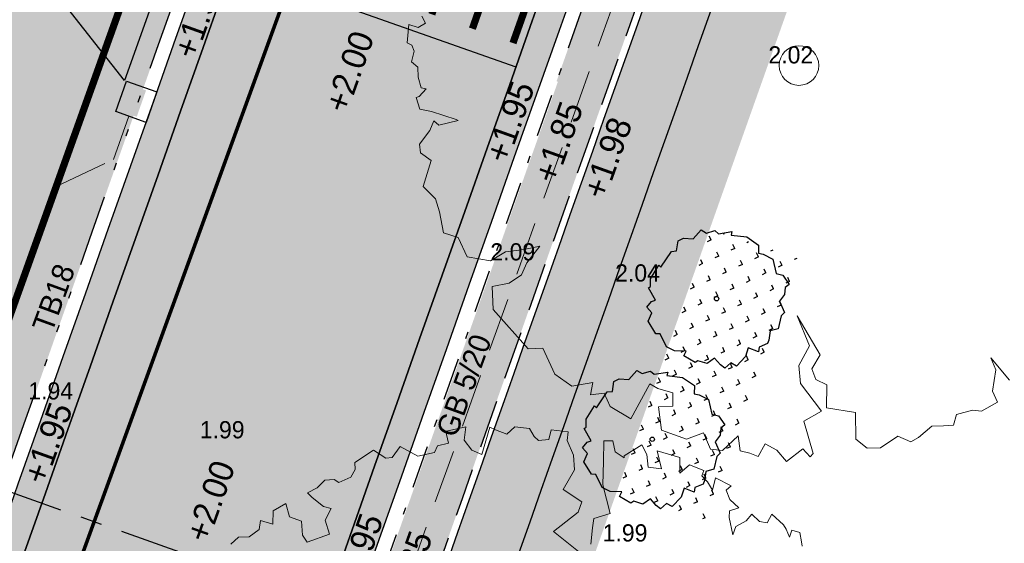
# Model space of a CAD drawing. Header units: metres. Extents: x 134157 to 138734, y 451157 to 455772.
# Tile 75 of 256: x 136389 to 136403, y 453326 to 453333. Entities that reach past the tile are written whole.
import ezdxf
from ezdxf import colors
from ezdxf.entities.mleader import LeaderData, LeaderLine
from ezdxf.math import Vec2, Vec3

# ---------------------------------------------------------------- set-up
doc = ezdxf.new("R2010")
doc.units = ezdxf.units.M
for name, pattern in [('CENTER__G5', [2.4, 1.5, -0.3, 0.3, -0.3]), ('DASHDOT__G2', [1.2, 0.6, -0.3, 0, -0.3]), ('HIDDEN__G5', [1.125, 0.75, -0.375]), ('TR18X20__G2', [2.5999999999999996, 1, -0.4, 0, -0.4, 0, -0.4, 0, -0.4])]:
    doc.linetypes.add(name, pattern=pattern)
doc.layers.add('-DR-alg-hulplijnen kantverharding asflast nieuwe fietsstraat', color=7, linetype='Continuous', true_color=0xff9429, plot=False)
for name, color, linetype, lineweight in [('-DR-bs-boom', 253, 'Continuous', 13), ('-DR-nw-mk-taludmarkering', 252, 'Continuous', 0), ('-DR-nw-rio-HWA 125', 170, 'HIDDEN__G5', 13), ('-DR-nw-vh-arc-tegels 300x300x45', 253, 'Continuous', 9)]:
    doc.layers.add(name, color=color, linetype=linetype, lineweight=lineweight)
for name, color, linetype in [('-DR-bs-rio-DWA Jutfaseweg', 253, 'Continuous'), ('-DR-bs-txt-hoogtemaat', 253, 'Continuous'), ('-DR-nw-alg-dwarsprofiel', 4, 'CENTER__G5'), ('-DR-nw-gr-solitaire heester', 96, 'Continuous'), ('-DR-nw-rio-HWA 160', 170, 'CENTER__G5'), ('-DR-nw-rio-trottoirkolk verkort ivm K&L', 1, 'Continuous'), ('-DR-nw-rio-txt aandachtspunten', 2, 'Continuous'), ('-DR-nw-txt-hoogtemaat', 2, 'Continuous'), ('-DR-nw-vh-band 10x20 ob', 2, 'HIDDEN__G5'), ('-DR-nw-vh-band 18-20x25', 2, 'TR18X20__G2'), ('-DR-nw-vh-band 5-20x25', 2, 'DASHDOT__G2'), ('-DR-nw-vh-kantverharding', 3, 'Continuous'), ('-DR-nw-vh-scheiding verhardingen', 1, 'Continuous'), ('-DR-nw-vh-txt-kantopsluitingen', 2, 'Continuous')]:
    doc.layers.add(name, color=color, linetype=linetype)
doc.layers.add('-DR-nw-gr-arc-gras', color=7, linetype='Continuous', true_color=0xb5d5a4)
doc.layers.add('-DR-nw-vh-arc-asfalt fietsstraat rood', color=7, linetype='Continuous', lineweight=9, true_color=0xdfbfc7)
doc.layers.add('-DR-nw-vh-arc-sbs kf bruinrood rabat halfsteens', color=7, linetype='Continuous', lineweight=9, true_color=0xb88485)
doc.layers.add('-DR-nw-vh-arc-halfverharding stabilizer', color=7, linetype='Continuous', lineweight=9, true_color=0xe2e1c1, transparency=0.1)
doc.layers.add('-DR-nw-vh-kantverharding halfverharding stabilizer', color=7, linetype='Continuous', true_color=0xe2e1c1, transparency=0.1)
doc.styles.add('Drong', font='txt', dxfattribs={"height": 1.8})
pattern_1 = [(115.3356253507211, (136419.7180158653, 453326.2367068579), (-0.2236810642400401, -0.1059037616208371), [0.06, -0.187485]), (205.3356253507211, (136419.7180158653, 453326.2367068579), (0.1059037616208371, -0.22368106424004), [0.06, -0.187485])]

# ---------------------------------------------------------------- blocks, each defined once
blk = doc.blocks.new('Boom bestaand 1')
for points in [[(-0.2017040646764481, 0.4431737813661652), (-0.2067805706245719, 0.4443676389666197), (-0.2172318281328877, 0.4470540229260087), (-0.223502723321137, 0.4395920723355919), (-0.2169333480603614, 0.4339209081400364), (-0.2270861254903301, 0.4339209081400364), (-0.2330585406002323, 0.4330255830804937), (-0.2498892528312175, 0.4257264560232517), (-0.242749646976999, 0.416712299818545), (-0.2476345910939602, 0.4092003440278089), (-0.2589076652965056, 0.4043176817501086), (-0.2543983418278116, 0.3953035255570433), (-0.2532710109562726, 0.3814065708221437), (-0.2457557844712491, 0.3746459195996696), (-0.2660470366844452, 0.3787774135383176), (-0.2728107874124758, 0.3821577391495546), (-0.2716834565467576, 0.3934255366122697), (-0.2848353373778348, 0.3874160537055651), (-0.2964840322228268, 0.3881672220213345), (-0.2987384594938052, 0.3953035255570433), (-0.3145206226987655, 0.3821577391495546), (-0.3028719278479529, 0.3735190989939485), (-0.3141447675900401, 0.3720167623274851), (-0.3231631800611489, 0.3686364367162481), (-0.3276722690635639, 0.3731435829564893), (-0.3404482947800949, 0.3607491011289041), (-0.3359389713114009, 0.3464764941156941), (-0.3526397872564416, 0.353711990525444), (-0.3702979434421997, 0.3325317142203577), (-0.3491079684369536, 0.3290017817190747), (-0.3568775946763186, 0.3155875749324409), (-0.37100416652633, 0.3198237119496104), (-0.3837182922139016, 0.3191176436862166), (-0.3801864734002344, 0.2951135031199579), (-0.3780675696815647, 0.2944074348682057), (-0.3886625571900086, 0.2873474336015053), (-0.4013764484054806, 0.2901714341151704), (-0.4056142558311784, 0.2802872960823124), (-0.3837182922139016, 0.2704032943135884), (-0.3589967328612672, 0.2591071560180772), (-0.3250928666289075, 0.2534590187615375), (-0.327212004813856, 0.2336908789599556), (-0.3180296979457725, 0.228042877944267), (-0.3010777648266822, 0.2188648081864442)], [(-0.2947208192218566, 0.2047446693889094), (-0.3321562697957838, 0.1849765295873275), (-0.3413385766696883, 0.2202768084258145), (-0.350520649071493, 0.2287488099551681), (-0.3724168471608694, 0.2146288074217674), (-0.3879560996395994, 0.2358089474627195), (-0.4042018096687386, 0.2414569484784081), (-0.4225661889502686, 0.2414569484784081), (-0.4315337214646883, 0.2467254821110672), (-0.4415591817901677, 0.229188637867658), (-0.4324549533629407, 0.2223948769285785), (-0.435986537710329, 0.2110987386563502), (-0.4423434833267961, 0.2082747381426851), (-0.4530205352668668, 0.2066837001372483), (-0.4612717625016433, 0.1920817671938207), (-0.457176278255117, 0.18003446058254), (-0.4670650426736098, 0.170150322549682), (-0.472715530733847, 0.1652082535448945), (-0.4472877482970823, 0.1440281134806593), (-0.4564700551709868, 0.1355561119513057), (-0.4705966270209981, 0.1320260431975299), (-0.4840167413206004, 0.1397921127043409), (-0.4882547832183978, 0.1171998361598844), (-0.4847231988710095, 0.1157878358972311), (-0.4748346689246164, 0.1136699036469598), (-0.4769535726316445, 0.1009617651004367), (-0.4713028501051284, 0.09460769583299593), (-0.4748346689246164, 0.0748395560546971), (-0.4931990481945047, 0.06071941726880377), (-0.4854294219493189, 0.04730521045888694), (-0.4875485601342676, 0.04024520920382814), (-0.5016751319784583, 0.03036107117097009), (-0.4974370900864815, 0.00494493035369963), (-0.4896674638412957, 0.002120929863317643), (-0.4832352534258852, -0.006023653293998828), (-0.4832352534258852, -0.0211265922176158), (-0.4885680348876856, -0.02468023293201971), (-0.4921233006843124, -0.03534115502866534), (-0.4876793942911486, -0.04689045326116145), (-0.4867905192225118, -0.05932826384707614), (-0.4796799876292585, -0.05666299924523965), (-0.4645700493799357, -0.04866734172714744), (-0.459237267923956, -0.04156006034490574), (-0.449460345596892, -0.05310935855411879), (-0.4325726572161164, -0.05488624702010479), (-0.4341562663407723, -0.082442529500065), (-0.4438616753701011, -0.08442230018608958), (-0.4591129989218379, -0.0788789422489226), (-0.4694125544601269, -0.08976781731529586), (-0.4852582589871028, -0.08739209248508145), (-0.4834755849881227, -0.1044182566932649), (-0.4690165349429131, -0.1107536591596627), (-0.4787219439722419, -0.1222364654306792), (-0.4698088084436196, -0.1279778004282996), (-0.4666397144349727, -0.1420344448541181), (-0.471197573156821, -0.1534835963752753), (-0.4672833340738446, -0.1649416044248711)], [(-0.2470641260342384, -0.4137096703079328), (-0.2372707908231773, -0.4130346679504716), (-0.235920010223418, -0.4234984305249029), (-0.2440246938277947, -0.4329495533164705), (-0.2234253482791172, -0.4440884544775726), (-0.2183598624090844, -0.4397003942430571), (-0.2102551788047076, -0.4400378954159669), (-0.1991112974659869, -0.448814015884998), (-0.1899934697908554, -0.4440884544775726), (-0.1778364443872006, -0.4484763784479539), (-0.1639910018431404, -0.4505016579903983), (-0.1606139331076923, -0.4451010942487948), (-0.1548731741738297, -0.4572524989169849), (-0.1555486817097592, -0.4613030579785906), (-0.1400145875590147, -0.4626531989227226), (-0.1312346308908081, -0.4505016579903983), (-0.1096221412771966, -0.4258612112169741), (-0.1072582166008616, -0.4238359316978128), (-0.1116481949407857, -0.448814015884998), (-0.1194152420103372, -0.4525269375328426), (-0.1102974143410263, -0.4619780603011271), (-0.09917651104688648, -0.4806846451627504), (-0.0889794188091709, -0.4840821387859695), (-0.07470325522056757, -0.4752485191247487), (-0.04819058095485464, -0.4976722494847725), (-0.02779592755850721, -0.489518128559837), (-0.01080061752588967, -0.4915566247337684), (0.01571205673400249, -0.4976722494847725), (0.02862852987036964, -0.4827231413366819), (0.05582116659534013, -0.4820436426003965), (0.071993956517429, -0.4570290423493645), (0.06901628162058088, -0.4348673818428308), (0.07565379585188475, -0.4119102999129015), (0.07964846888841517, -0.3923569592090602), (0.09273351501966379, -0.4155685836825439), (0.1039107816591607, -0.4277820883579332), (0.107454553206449, -0.4465849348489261), (0.1024933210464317, -0.4680038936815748), (0.1298861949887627, -0.4784885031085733), (0.1932751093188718, -0.4575098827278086), (0.2000920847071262, -0.4399570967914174), (0.2363148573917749, -0.4392229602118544), (0.2586511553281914, -0.4253239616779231), (0.2652219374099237, -0.3991058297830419), (0.2784183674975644, -0.4080994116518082), (0.2832172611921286, -0.3913114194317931), (0.3018123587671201, -0.3913114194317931), (0.326405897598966, -0.3733243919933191), (0.2952141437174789, -0.333752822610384), (0.3048114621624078, -0.3265580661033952), (0.3174374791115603, -0.3112487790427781), (0.3330041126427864, -0.3181641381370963), (0.326405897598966, -0.3349519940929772), (0.3551905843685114, -0.3435858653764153), (0.3780989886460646, -0.3188560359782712), (0.379279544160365, -0.2960093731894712), (0.401676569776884, -0.2960093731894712), (0.4096398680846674, -0.282577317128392), (0.4001834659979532, -0.2572057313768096), (0.4185987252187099, -0.2621805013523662), (0.4260642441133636, -0.2522309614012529), (0.4345253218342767, -0.2442711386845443), (0.4230780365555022, -0.2298441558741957), (0.436516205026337, -0.2193970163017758), (0.4544336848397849, -0.2139247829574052), (0.4479634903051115, -0.1885531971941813), (0.4609038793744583, -0.1840758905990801), (0.4584154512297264, -0.1786035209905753), (0.4161100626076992, -0.1731311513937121), (0.4136216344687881, -0.1477595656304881), (0.370818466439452, -0.158206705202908), (0.3489192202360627, -0.1512419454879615), (0.331499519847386, -0.1288552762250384), (0.2901896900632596, -0.1278603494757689), (0.3473717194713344, -0.1208556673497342), (0.359271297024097, -0.1377579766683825), (0.3736761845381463, -0.1383840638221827), (0.385575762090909, -0.1283677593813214), (0.411880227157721, -0.1402620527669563), (0.4319217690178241, -0.108961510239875), (0.4632366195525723, -0.1221077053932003), (0.4795203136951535, -0.1133435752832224), (0.4857834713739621, -0.09769330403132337), (0.4807698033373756, -0.07176879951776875), (0.4942572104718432, -0.05941110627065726), (0.493133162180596, -0.04817669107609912), (0.486239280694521, -0.02690144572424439), (0.4917654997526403, -0.01309223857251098), (0.4961864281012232, -0.001492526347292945), (0.4851339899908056, 0.007345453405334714), (0.4884496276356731, 0.0283353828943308), (0.4939758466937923, 0.03827811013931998), (0.4917654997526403, 0.06147753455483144), (0.47629189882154, 0.06092516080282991), (0.4530819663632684, 0.07583911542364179), (0.4365033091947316, 0.07583911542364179), (0.4718709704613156, 0.0863340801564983)]]:
    blk.add_lwpolyline(points)
blk.add_circle((0, 0), 0.02512965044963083)
blk = doc.blocks.new('*U145')
at = {"layer": '-DR-nw-mk-taludmarkering', "flags": 128}
for points, const_width in [([(-0.03337993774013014, -0.09426441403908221), (3.925725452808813, -1.496221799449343)], 0.2), ([(-0.02550306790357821, -0.5213919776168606), (0.07463674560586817, -0.2385987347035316)], 0.09999999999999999), ([(0.02363061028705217, -1.281382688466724), (0.3574299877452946, -0.3387385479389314)], 0.09999999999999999), ([(0.5400834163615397, -0.721671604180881), (0.6402232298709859, -0.438878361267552)], 0.09999999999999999), ([(0.5892170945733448, -1.481662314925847), (0.9230164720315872, -0.5390181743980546)], 0.09999999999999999), ([(1.105669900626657, -0.9219512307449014), (1.205809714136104, -0.6391579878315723)], 0.09999999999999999), ([(1.154803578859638, -1.68194194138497), (1.48860295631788, -0.7392978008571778)], 0.09999999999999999), ([(1.671256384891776, -1.122230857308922), (1.771396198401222, -0.8394376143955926)], 0.09999999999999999), ([(1.72039006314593, -1.882221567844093), (2.054189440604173, -0.9395774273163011)], 0.09999999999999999), ([(2.236842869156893, -1.322510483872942), (2.33698268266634, -1.039717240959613)], 0.09999999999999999), ([(2.285976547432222, -2.082501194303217), (2.619775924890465, -1.139857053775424)], 0.09999999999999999), ([(2.802429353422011, -1.522790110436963), (2.902569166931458, -1.239996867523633)], 0.09999999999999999), ([(2.851563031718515, -2.28278082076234), (3.185362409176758, -1.340136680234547)], 0.09999999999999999), ([(3.368015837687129, -1.723069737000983), (3.468155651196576, -1.440276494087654)], 0.09999999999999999), ([(3.417149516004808, -2.483060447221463), (3.750948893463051, -1.540416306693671)], 0.09999999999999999)]:
    blk.add_lwpolyline(points, dxfattribs=dict(at, const_width=const_width))
at = {"layer": '-DR-nw-vh-scheiding verhardingen', "linetype": 'ByBlock', "flags": 128}
for points in [[(0, 0), (3.959105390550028, -1.401957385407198)], [(-0.5006990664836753, -1.41396621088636), (3.458406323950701, -2.815923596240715)]]:
    blk.add_lwpolyline(points, dxfattribs=at)
blk = doc.blocks.new('Solitaire heester')
blk.add_lwpolyline([(-1.738422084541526, -4.390808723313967), (-2.165650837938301, -3.928363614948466), (-2.483742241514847, -4.006582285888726), (-2.464906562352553, -3.243960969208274), (-3.108512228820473, -3.265308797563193), (-3.941315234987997, -2.904578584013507), (-3.868064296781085, -2.452012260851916), (-4.359586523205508, -2.179992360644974), (-4.239036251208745, -1.822945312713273), (-3.950943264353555, -1.283816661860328), (-4.465961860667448, -0.924314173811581), (-4.503076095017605, -0.2488687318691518), (-4.693194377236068, -0.1051291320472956), (-4.52288920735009, 0.7919674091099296), (-4.165535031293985, 0.7508631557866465), (-4.408840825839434, 1.52244183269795), (-4.334976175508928, 2.133900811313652), (-3.641002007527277, 2.854190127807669), (-3.727257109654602, 3.148478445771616), (-3.088619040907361, 3.940484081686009), (-2.461086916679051, 3.914225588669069), (-2.205140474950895, 4.358141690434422), (-1.729077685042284, 4.197407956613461), (-1.539266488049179, 3.97422214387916), (-0.8928984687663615, 4.71058514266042), (-0.7661533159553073, 4.614758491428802), (-0.2489862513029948, 4.811378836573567), (0.8385356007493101, 4.576780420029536), (0.7504387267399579, 4.394391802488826), (2.044152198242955, 4.063660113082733), (2.201816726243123, 3.745261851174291), (2.885605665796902, 3.885625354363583), (3.186395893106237, 3.598453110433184), (3.366635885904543, 2.954233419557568), (4.159869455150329, 2.633380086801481), (4.070851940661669, 2.212653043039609), (4.434400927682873, 1.71867540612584), (4.306120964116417, 1.417271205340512), (4.763654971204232, 0.573362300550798), (4.517280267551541, 0.5504799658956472), (4.76739476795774, -0.5150800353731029), (4.517336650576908, -1.491315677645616), (3.976366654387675, -1.679899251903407), (4.022745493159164, -2.013757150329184), (3.932500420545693, -2.752268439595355), (3.0564445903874, -3.305015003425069), (3.102209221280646, -3.797765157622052), (2.654917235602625, -4.415726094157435), (2.345783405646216, -4.231802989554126), (1.876529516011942, -4.365050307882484), (1.329057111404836, -4.180206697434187), (0.6990696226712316, -4.789516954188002), (0.4057020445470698, -4.637433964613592), (-0.5083884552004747, -4.753073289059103), (-0.8481344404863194, -4.267132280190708), (-1.476280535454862, -4.399766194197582), (-1.738422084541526, -4.390808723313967)])
blk.add_circle((0, 0), 0.15)
blk = doc.blocks.new('*U440')
blk.add_hatch(color=256).paths.add_polyline_path([(0.1523418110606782, -0.01385542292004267), (0.4208064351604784, 0.0148977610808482), (0.462338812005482, -0.3728844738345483), (0.1938741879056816, -0.4016376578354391)])
blk.add_lwpolyline([(-6.422880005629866e-10, -1.134638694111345e-08), (0.4474410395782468, 0.04792196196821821), (0.4953630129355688, -0.3995190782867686), (0.0479219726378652, -0.4474410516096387)], close=True)

msp = doc.modelspace()

# ---------------------------------------------------------------- hatches: boundary and pattern name
at = {"layer": '-DR-nw-gr-arc-gras', "transparency": 33554687}
h = msp.add_hatch(dxfattribs=at)
h.set_pattern_fill('AGR-BOLLEN', color=256, scale=0.1, pattern_type=2)
h.set_pattern_definition(pattern_1)
edge = h.paths.add_edge_path()
edge.add_arc((-7000776.809524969, 3043164.567559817), 7592527.997363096, 340.0567505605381, 340.0572256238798)
edge.add_line((136455.7815594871, 453494.2542758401), (136455.1236032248, 453494.4934109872))
edge.add_arc((380495.2223584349, 364992.5484406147), 259592.3035530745, 160.0666568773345, 160.0804453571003)
edge.add_line((136433.832290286, 453435.7615323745), (136433.813485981, 453435.768343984))
edge.add_line((136433.813485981, 453435.768343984), (136432.1794965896, 453431.2550945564))
edge.add_line((136432.1794965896, 453431.2550945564), (136432.198303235, 453431.2482893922))
edge.add_line((136432.198303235, 453431.2482893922), (136431.6776287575, 453429.8696050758))
edge.add_line((136431.6776287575, 453429.8696050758), (136432.3363505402, 453429.6312341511))
edge.add_line((136432.3363505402, 453429.6312341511), (136434.3092713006, 453435.0765756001))
h = msp.add_hatch(dxfattribs=at)
h.set_pattern_fill('AGR-BOLLEN', color=256, scale=0.1, pattern_type=2)
h.set_pattern_definition(pattern_1)
edge = h.paths.add_edge_path()
edge.add_line((136383.2134454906, 453288.9019834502), (136370.3107921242, 453255.8015622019))
edge.add_line((136370.3107921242, 453255.8015622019), (136371.2564993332, 453255.4863635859))
edge.add_line((136371.2564993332, 453255.4863635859), (136384.1510128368, 453288.5538067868))
edge.add_line((136384.1510128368, 453288.5538067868), (136396.0961381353, 453322.3793146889))
edge.add_arc((144469.9212397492, 450472.5629594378), 8562.015243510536, 160.31249212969, 160.5585073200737, ccw=False)
edge.add_arc((136275.9270339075, 453000.1713109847), 380.646841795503, 69.38656361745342, 69.63257880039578, ccw=False)
edge.add_arc((138171.7297984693, 452736.5348694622), 1867.673052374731, 160.368791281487, 160.6148064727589, ccw=False)
edge.add_arc((136543.2276384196, 453720.0757027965), 379.2681389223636, 249.6101479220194, 249.85616311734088, ccw=False)
edge.add_arc((139775.6477578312, 452174.23586996), 3568.915535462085, 160.2709000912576, 160.5169152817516, ccw=False)
edge.add_line((136416.2303610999, 453379.0067418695), (136415.2888679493, 453379.3437739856))
edge.add_arc((149594.404130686, 448661.5345121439), 13998.09999034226, 160.3038426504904, 160.5498578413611)
edge.add_line((136395.1532065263, 453322.7123011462), (136383.2134454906, 453288.9019834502))
h = msp.add_hatch(dxfattribs=at)
h.set_pattern_fill('AGR-BOLLEN', color=256, scale=0.1, pattern_type=2)
h.set_pattern_definition(pattern_1)
edge = h.paths.add_edge_path()
edge.add_line((136398.3948542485, 453336.9145987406), (136398.3760025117, 453336.9212779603))
edge.add_line((136398.3760025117, 453336.9212779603), (136396.7737873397, 453332.3966510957))
edge.add_line((136396.7737873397, 453332.3966510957), (136396.7926424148, 453332.3899779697))
edge.add_arc((149594.4041398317, 448661.5345083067), 13999.780000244, 160.5102768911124, 160.5498578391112)
edge.add_line((136393.569081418, 453323.2717183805), (136392.3202201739, 453319.7948465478))
edge.add_line((136392.3202201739, 453319.7948465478), (136392.9806538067, 453319.5612542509))
edge.add_line((136392.9806538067, 453319.5612542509), (136394.2102749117, 453323.0452875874))
edge.add_arc((149594.4041308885, 448661.5345120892), 13999.09999055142, 160.3699688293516, 160.5498578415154, ccw=False)
edge.add_line((136408.9108490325, 453364.4663061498), (136408.2710879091, 453364.6967628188))
edge.add_arc((149594.4041402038, 448661.5345090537), 13999.780000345, 160.3699600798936, 160.4906326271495)
h = msp.add_hatch(dxfattribs=at)
h.set_pattern_fill('AGR-BOLLEN', color=256, scale=0.1, pattern_type=2)
h.set_pattern_definition([(115.335625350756, (136715.2722426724, 452399.4575420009), (-0.2236810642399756, -0.1059037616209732), [0.06, -0.187485]), (205.335625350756, (136715.2722426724, 452399.4575420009), (0.1059037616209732, -0.2236810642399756), [0.06, -0.187485])])
h.paths.add_polyline_path([(136398.9414093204, 453326.2485956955), (136400.2415328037, 453329.8868261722), (136398.9071459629, 453330.3415334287), (136397.607002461, 453326.7032469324)])
at = {"layer": '-DR-nw-vh-arc-asfalt fietsstraat rood', "transparency": 33554687}
h = msp.add_hatch(color=256, dxfattribs=at)
h.dxf.hatch_style = 1
h.paths.add_polyline_path([(136392.9844638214, 453323.4781699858, -0.0007849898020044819), (136407.6878282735, 453364.9070308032), (136403.7367146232, 453366.3314268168, 0.0007852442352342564), (136389.0241510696, 453324.8767131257), (136377.1192577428, 453291.1651317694), (136369.7581975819, 453272.2810941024), (136373.7105919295, 453270.856236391), (136381.0570405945, 453289.7027897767)])
at = {"layer": '-DR-nw-vh-arc-halfverharding stabilizer'}
h = msp.add_hatch(dxfattribs=at)
h.set_pattern_fill('GRAVEL', color=256, scale=0.03)
h.set_pattern_definition([(228.0127875, (0.54864, 0.7619999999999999), (-6.096000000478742, -6.857999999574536), [0.102516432, -10.1491450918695]), (184.969741, (0.4800599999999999, 0.6858), (9.143999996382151, 0.7620000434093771), [0.175921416, -17.41621466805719]), (132.5104471, (0.3048, 0.6705599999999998), (7.620000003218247, -8.381999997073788), [0.124044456, -12.28041683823]), (267.273689, (0.00762, 0.4800599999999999), (0.7620000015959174, 15.23999999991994), [0.160201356, -15.8599312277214]), (292.83365418, (0, 0.32004), (-3.810000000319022, 9.143999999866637), [0.15709011, -15.5519423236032]), (357.2736889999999, (0.06096, 0.17526), (-15.23999999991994, 0.7620000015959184), [0.160201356, -15.8599312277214]), (37.69424047, (0.22098, 0.16764), (-9.905999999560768, -7.620000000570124), [0.211858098, -20.9739345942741]), (72.25532837, (0.38862, 0.29718), (5.334000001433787, 16.76399999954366), [0.200015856, -19.8015769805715]), (121.42956562, (0.4495799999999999, 0.48768), (-6.096000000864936, 9.905999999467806), [0.1607439, -15.9136637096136]), (175.2363583, (0.36576, 0.6248400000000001), (8.381999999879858, -0.7620000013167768), [0.183513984, -8.992181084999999]), (222.3974378, (0.18288, 0.64008), (-9.143999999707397, -8.382000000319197), [0.237323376, -23.4950317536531]), (138.81407483, (0.7619999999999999, 0.47244), (-5.333999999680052, 4.572000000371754), [0.08100136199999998, -8.0191697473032]), (171.4692344, (0.70104, 0.52578), (9.906000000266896, -1.523999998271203), [0.154104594, -15.256391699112]), (225, (0.54864, 0.54864), (-1.06581410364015e-16, -0.7620000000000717), [0.107762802, -0.9698679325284]), (203.19859051, (0.4953, 0.64008), (3.810000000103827, 1.5239999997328), [0.05803239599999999, -5.745186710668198]), (291.80140949, (0.44196, 0.61722), (-0.7620000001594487, 2.285999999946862), [0.082069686, -4.021425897]), (30.96375653, (0.47244, 0.5410200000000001), (2.286000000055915, 1.523999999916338), [0.133295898, -4.309889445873]), (161.56505118, (0.5867399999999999, 0.6096), (1.524000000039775, -0.761999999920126), [0.096386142, -2.3132694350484]), (16.389540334, (0, 0.61722), (7.620000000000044, 2.286000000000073), [0.1350264, -13.3676480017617]), (70.34617594, (0.12954, 0.65532), (-3.048000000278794, -8.381999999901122), [0.113279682, -11.21466470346]), (293.19859051, (0.5867399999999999, 0.7619999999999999), (-1.523999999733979, 3.810000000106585), [0.11606403, -5.687155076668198]), (343.6104596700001, (0.6324599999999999, 0.65532), (-7.620000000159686, 2.285999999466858), [0.1350264, -13.367648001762]), (339.44395478, (0, 0.14478), (-3.809999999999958, 1.524000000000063), [0.1302105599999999, -6.3803202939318]), (294.7751406, (0.12192, 0.09906), (-3.810000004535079, 8.381999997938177), [0.109101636, -10.801078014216]), (66.80140949, (0.59436, 0), (1.523999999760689, 3.810000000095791), [0.11606403, -5.687155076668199]), (17.35402464, (0.64008, 0.10668), (-9.905999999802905, -3.048000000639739), [0.127734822, -12.64571279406]), (69.44395478, (0.22098, 0), (-1.524000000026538, -3.809999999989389), [0.06510527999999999, -6.445425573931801]), (101.309932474, (0.54864, 0), (-0.7620000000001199, 3.048000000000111), [0.03885437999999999, -3.8465984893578]), (165.963756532, (0.5410200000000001, 0.0381), (2.285999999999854, -0.7619999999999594), [0.15709011, -2.9847163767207]), (186.00900596, (0.38862, 0.0762), (7.61999999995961, 0.762000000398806), [0.1455801, -14.4124094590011]), (303.69006753, (0.47244, 0.47244), (-0.7620000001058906, 1.523999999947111), [0.109897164, -2.637532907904]), (353.15722659, (0.5334, 0.3809999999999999), (12.9540000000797, -1.523999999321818), [0.191867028, -18.9948027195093]), (60.9453959, (0.7239, 0.35814), (-3.048000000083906, -5.333999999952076), [0.078452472, -7.766817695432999]), (90, (0.7619999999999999, 0.42672), (-0.7619999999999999, 0.7619999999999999), [0.04572, -0.7162799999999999]), (120.25643716, (0.37338, 0.09906), (3.047999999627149, -5.334000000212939), [0.105860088, -10.48018223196]), (48.01278749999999, (0.32004, 0.1905), (6.096000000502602, 6.857999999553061), [0.205032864, -10.0466286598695]), (0, (0.4572, 0.3429), (0.7619999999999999, 0.7619999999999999), [0.19812, -0.5638799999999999]), (325.3048465, (0.65532, 0.3429), (7.620000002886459, -5.333999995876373), [0.120482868, -11.927795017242]), (254.0546040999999, (0.75438, 0.27432), (-0.761999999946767, -3.048000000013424), [0.110948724, -5.4364950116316]), (207.64597536, (0.7239, 0.16764), (-14.478000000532, -7.619999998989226), [0.18064353, -17.8837393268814]), (175.42607874, (0.5638799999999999, 0.08381999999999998), (-9.905999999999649, 0.7619999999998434), [0.191108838, -18.919753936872])])
edge = h.paths.add_edge_path()
edge.add_line((136391.109334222, 453311.2610998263), (136395.1532065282, 453322.7123011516))
edge.add_arc((149594.4041387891, 448661.5345092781), 13998.09999893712, 160.3699834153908, 160.5498578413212, ccw=False)
edge.add_line((136409.8515333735, 453364.1270044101), (136409.0063594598, 453364.4316984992))
edge.add_arc((149014.4532923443, 448866.8502176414), 13383.77867250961, 160.3637691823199, 160.5519250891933)
edge.add_line((136394.3045680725, 453323.0119889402), (136393.041588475, 453319.4336311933))
edge.add_line((136393.041588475, 453319.4336311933), (136392.2868749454, 453319.70056985))
edge.add_line((136392.2868749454, 453319.70056985), (136391.787185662, 453318.286246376))
edge.add_line((136391.787185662, 453318.286246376), (136392.5416575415, 453318.0198819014))
edge.add_line((136392.5416575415, 453318.0198819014), (136392.1254244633, 453316.841217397))
edge.add_line((136392.1254244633, 453316.841217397), (136390.260695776, 453311.5607876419))
edge.add_line((136390.260695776, 453311.5607876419), (136391.109334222, 453311.2610998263))
at = {"layer": '-DR-nw-vh-arc-sbs kf bruinrood rabat halfsteens', "transparency": 33554687}
h = msp.add_hatch(color=256, dxfattribs=at)
h.dxf.hatch_style = 1
h.paths.add_polyline_path([(136389.0241510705, 453324.8767131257, -0.0007852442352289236), (136403.7367146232, 453366.331426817), (136403.3620742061, 453366.4664865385), (136396.0401783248, 453345.8917408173), (136388.6469784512, 453325.0099077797), (136386.4678348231, 453318.8391361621), (136386.3013415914, 453318.3676703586), (136386.1348483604, 453317.8962045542), (136385.9683551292, 453317.4247387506), (136385.801861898, 453316.9532729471), (136385.6353686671, 453316.4818071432), (136385.4688754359, 453316.0103413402), (136385.3023822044, 453315.5388755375), (136385.1358889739, 453315.0674097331), (136384.9693957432, 453314.5959439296), (136384.8029025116, 453314.124478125), (136384.6364092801, 453313.6530123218), (136384.4699160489, 453313.1815465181), (136384.3034228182, 453312.7100807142), (136384.1369295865, 453312.2386149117), (136383.9693720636, 453311.7641353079), (136384.3466298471, 453311.631181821)])
h = msp.add_hatch(color=256, dxfattribs=at)
h.dxf.hatch_style = 1
h.paths.add_polyline_path([(136407.687828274, 453364.9070308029, 0.0007849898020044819), (136392.9844638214, 453323.4781699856), (136388.3078365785, 453310.2351702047), (136388.685070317, 453310.1022251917), (136389.3177686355, 453311.8937867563), (136393.3616364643, 453323.3449754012, -0.0007849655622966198), (136408.0641248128, 453364.7713740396)])
at = {"layer": '-DR-nw-vh-arc-tegels 300x300x45'}
h = msp.add_hatch(dxfattribs=at)
h.set_pattern_fill('AVH-TEGEL_200X200_HALFST', color=256, scale=2, angle=71, pattern_type=2)
h.set_pattern_definition([(71, (0, 0), (-0.05887645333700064, 0.443321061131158), [0.4, -0.4]), (161, (0, 0), (-0.1302272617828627, -0.3782074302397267), [])])
h.paths.add_polyline_path([(136383.6032007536, 453320.911274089), (136386.0464759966, 453320.0484569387), (136386.6791502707, 453321.8400269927), (136387.2449092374, 453321.640235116), (136388.4584460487, 453325.0766575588), (136395.8516459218, 453345.9584905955), (136395.5688473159, 453346.058615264), (136395.6692610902, 453346.3413113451), (136393.8836929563, 453346.9755459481), (136392.3271152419, 453344.9588620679), (136389.4221152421, 453336.868862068), (136389.3281152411, 453336.902862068)])
h.paths.add_polyline_path([(136382.5311583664, 453309.1878788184), (136382.5295352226, 453309.1884520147), (136382.5311533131, 453309.1878648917)])

# ---------------------------------------------------------------- linework, layer by layer
at = {"layer": '-DR-alg-hulplijnen kantverharding asflast nieuwe fietsstraat'}
for points in [[(136615.5574884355, 453953.711278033), (136612.5988155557, 453946.9774368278), (136593.3968481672, 453893.9480587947), (136588.980006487, 453881.7567302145), (136586.9296896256, 453874.6504554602, -0.01588767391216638), (136585.9525370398, 453871.6277406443), (136586.3288476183, 453871.4914783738), (136577.7383367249, 453847.7673755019, 0.004101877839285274), (136569.551446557, 453824.5650928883, -0.004267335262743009), (136561.0217986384, 453800.4168774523), (136429.6486940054, 453438.3572199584, 0.002151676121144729), (136389.0241510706, 453324.8767131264), (136377.1192577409, 453291.1651317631), (136363.7665480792, 453256.9101376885), (136363.728095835, 453256.80125087)], [(136620.467022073, 453951.9335331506), (136618.8898399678, 453946.4661328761, -0.01664357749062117), (136617.8615883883, 453943.301182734), (136595.3671784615, 453881.1791853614, -0.01664357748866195), (136594.1306749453, 453878.0896433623), (136591.8416891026, 453872.87998761, 0.01163646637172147), (136590.9554707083, 453870.7283732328), (136590.605185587, 453869.7904456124), (136590.2290830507, 453869.9266325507), (136581.6874133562, 453846.3374126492, 0.004101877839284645), (136573.5234525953, 453823.2001137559, -0.004267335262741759), (136564.9699280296, 453798.9843013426), (136433.5968233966, 453436.9246438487, 0.002151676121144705), (136392.9844638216, 453323.4781699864), (136381.0570405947, 453289.7027897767), (136367.704330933, 453255.4477957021), (136367.6831793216, 453255.3878998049)]]:
    msp.add_lwpolyline(points, format="xyb", dxfattribs=at)
at = {"layer": '-DR-bs-rio-DWA Jutfaseweg', "const_width": 0.05, "flags": 128}
msp.add_lwpolyline([(136385.6001283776, 453313.2417282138), (136408.1042717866, 453375.1461283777)], dxfattribs=at)
at = {"layer": '-DR-nw-rio-HWA 125', "flags": 128}
msp.add_lwpolyline([(136393.9482191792, 453323.3519115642), (136404.0640880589, 453351.6598860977)], dxfattribs=at)
at = {"layer": '-DR-nw-rio-HWA 125'}
msp.add_lwpolyline([(136389.8011501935, 453330.9274635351), (136390.5990039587, 453331.3052143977), (136390.8147378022, 453331.9089181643)], dxfattribs=at)
at = {"layer": '-DR-nw-rio-HWA 160', "const_width": 0.1}
msp.add_lwpolyline([(136384.1369037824, 453315.0767892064), (136393.4562309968, 453341.1557430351)], dxfattribs=at)
at = {"layer": '-DR-nw-vh-band 10x20 ob', "ltscale": 0.9}
msp.add_lwpolyline([(136393.0301461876, 453319.703468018), (136394.2102749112, 453323.0452875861, -0.001068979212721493), (136414.2631114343, 453379.4454112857)], format="xyb", dxfattribs=at)
at = {"layer": '-DR-nw-vh-band 18-20x25', "flags": 128}
msp.add_lwpolyline([(136387.2449092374, 453321.640235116), (136388.4583921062, 453325.0765050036, -0.000395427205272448), (136395.8512734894, 453345.9586224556)], format="xyb", dxfattribs=at)
at = {"layer": '-DR-nw-vh-band 5-20x25'}
msp.add_lwpolyline([(136392.703045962, 453320.8793922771), (136393.550222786, 453323.2783781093, -0.001051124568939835), (136413.2671326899, 453378.7399570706)], format="xyb", dxfattribs=at)
at = {"layer": '-DR-nw-vh-kantverharding'}
for points in [[(136363.728095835, 453256.80125087), (136363.7665480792, 453256.9101376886), (136377.1192577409, 453291.1651317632), (136389.0241510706, 453324.8767131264, -0.002151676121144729), (136429.6486940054, 453438.3572199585), (136561.0217986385, 453800.4168774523, 0.004267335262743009), (136569.551446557, 453824.5650928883, -0.004101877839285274), (136577.738336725, 453847.767375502), (136586.3288476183, 453871.4914783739), (136585.9525370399, 453871.6277406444)], [(136367.6831793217, 453255.3878998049), (136367.704330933, 453255.4477957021), (136381.0570405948, 453289.7027897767), (136392.9844638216, 453323.4781699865, -0.002151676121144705), (136433.5968233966, 453436.9246438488), (136564.9699280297, 453798.9843013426, 0.004267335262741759), (136573.5234525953, 453823.2001137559, -0.004101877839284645), (136581.6874133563, 453846.3374126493), (136590.2290830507, 453869.9266325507), (136590.605185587, 453869.7904456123)], [(136392.187695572, 453320.0206781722), (136393.3616364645, 453323.3449754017, -0.002151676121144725), (136433.9728357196, 453436.7882080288), (136565.3459403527, 453798.8478655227, 0.004267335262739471), (136573.9017388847, 453823.0701157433, -0.004101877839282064), (136582.0635158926, 453846.2012257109), (136590.4689986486, 453869.4143430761)], [(136388.645266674, 453325.0050604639, -0.002151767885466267), (136429.2726816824, 453438.4936557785), (136433.4882348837, 453450.1115721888)], [(136393.0411372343, 453319.4342793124), (136394.3045680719, 453323.0119889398, -0.001073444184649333), (136414.4415241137, 453379.6471028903, -0.001073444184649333)]]:
    msp.add_lwpolyline(points, format="xyb", dxfattribs=at)

# ---------------------------------------------------------------- block references
at = {"layer": '-DR-bs-boom', "rotation": 293.3958673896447}
for p, xscale, yscale in [((136400.1520000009, 453332.6160000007), 11, 11), ((136396.2770000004, 453321.5810000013), 12, 12)]:
    msp.add_blockref('Boom bestaand 1', p, dxfattribs=dict(at, xscale=xscale, yscale=yscale))
at = {"layer": '-DR-nw-gr-solitaire heester', "xscale": 0.2, "yscale": 0.2, "zscale": 0.2, "rotation": 70.17551579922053}
for p in [(136399.0029615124, 453329.3646789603), (136398.1072153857, 453327.4045021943)]:
    msp.add_blockref('Solitaire heester', p, dxfattribs=at)
at = {"layer": '-DR-nw-mk-taludmarkering'}
msp.add_blockref('*U145', (136392.7496174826, 453335.4128806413), dxfattribs=at)
at = {"layer": '-DR-nw-rio-trottoirkolk verkort ivm K&L', "rotation": 154.407238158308}
msp.add_blockref('*U440', (136391.0552293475, 453331.8238521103), dxfattribs=at)

# ---------------------------------------------------------------- texts
at = {"layer": '-DR-bs-txt-hoogtemaat', "color": 253, "char_height": 0.24, "attachment_point": 7, "style": 'Drong'}
for s, insert in [('2.02', (136399.726, 453332.6419999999, 2.022)), ('2.09', (136395.852, 453329.895, 2.085)), ('2.04', (136397.59, 453329.601, 2.041)), ('1.94', (136389.413, 453327.956, 1.938)), ('1.99', (136391.802, 453327.4139999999, 1.993)), ('1.99', (136397.416, 453325.976, 1.99))]:
    msp.add_mtext(s, dxfattribs=dict(at, insert=insert))
at = {"layer": '-DR-nw-txt-hoogtemaat', "style": 'Drong'}
for s, p in [('+1.95', (136396.088281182, 453331.232308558)), ('+1.85', (136396.7651989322, 453330.9491506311)), ('+1.98', (136397.4483618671, 453330.7288117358)), ('+1.95', (136393.9781862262, 453325.2048813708)), ('+1.85', (136394.6658363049, 453324.9602879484))]:
    msp.add_text(s, height=0.34, rotation=70.33562535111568, dxfattribs=at).set_placement(p)
at = {"layer": '-DR-nw-vh-txt-kantopsluitingen', "style": 'Drong'}
for s, p in [('TB18', (136389.7422713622, 453328.8759083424)), ('GB 5/20', (136395.3710337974, 453327.4126811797))]:
    msp.add_text(s, height=0.3, rotation=70, dxfattribs=at).set_placement(p)

# ---------------------------------------------------------------- next in the draw order: leaders
at = {"layer": '-DR-nw-rio-txt aandachtspunten'}
ml = msp.add_multileader_mtext('Standard', dxfattribs=at)
ml.set_content('Aanbrengen trottoirkolk 600 mm \\Phoog i.v.m. aanwezige K&L \\P - Q-line Max TRK-4717/60 GB1', color=7, style='Drong')
ml.set_leader_properties(color=256, linetype='ByLayer', lineweight=-1)
ml.build(insert=Vec2(0, 0))
ml.multileader.update_dxf_attribs({"text_left_attachment_type": 5, "text_right_attachment_type": 5, "dogleg_length": 70.90462224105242, "arrow_head_size": 0.5, "scale": 0.2})
ctx = ml.context
ctx.base_point, ctx.scale, ctx.char_height, ctx.arrow_head_size, ctx.landing_gap_size, ctx.plane_origin, ctx.plane_x_axis, ctx.plane_y_axis = Vec3(136385.2253888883, 453328.4830216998), 0.2, 0.36, 0.5, 0.04000000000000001, Vec3(136388.4238693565, 453323.7803170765), Vec3(0.3365098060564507, 0.9416799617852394), Vec3(-0.9416799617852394, 0.3365098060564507)
ctx.left_attachment, ctx.right_attachment = 5, 5
notes = []
notes.append((ctx, [(1, (1, 1, 0), (136387.916549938, 453336.01389417), (-0.3365098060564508, -0.9416799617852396), 0.4738452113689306, [(1, [(136394.3327283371, 453342.4243496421), (136390.7526783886, 453332.4081912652)], 0, [])])]))
ctx.mtext.insert, ctx.mtext.text_direction, ctx.mtext.rotation, ctx.mtext.flow_direction = Vec3(136383.6610489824, 453329.0845166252), Vec3(0.3365098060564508, 0.9416799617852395), 1.227588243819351, 5
ctx.mtext.has_bg_fill, ctx.mtext.bg_color, ctx.mtext.bg_scale_factor, ctx.mtext.bg_transparency, ctx.mtext.use_window_bg_color = 1, -1027028792, 1.5, 0, 1
for ctx, leaders in notes:
    for number, flags, end, landing, length, lines in leaders:
        leader = LeaderData()
        leader.index, (leader.has_last_leader_line, leader.has_dogleg_vector, leader.attachment_direction) = number, flags
        leader.last_leader_point, leader.dogleg_vector, leader.dogleg_length = Vec3(end), Vec3(landing), length
        for number, points, colour, breaks in lines:
            line = LeaderLine()
            line.index, line.vertices, line.color, line.breaks = number, Vec3.list(points), colors.encode_raw_color(colour), breaks
            leader.lines.append(line)
        ctx.leaders.append(leader)

# ---------------------------------------------------------------- next in the draw order: linework, layer by layer
at = {"layer": '-DR-alg-hulplijnen kantverharding asflast nieuwe fietsstraat'}
for points in [[(136615.5574884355, 453953.711278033), (136612.5988155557, 453946.9774368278), (136593.3968481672, 453893.9480587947), (136588.980006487, 453881.7567302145), (136586.9296896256, 453874.6504554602, -0.01588767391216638), (136585.9525370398, 453871.6277406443), (136586.3288476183, 453871.4914783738), (136577.7383367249, 453847.7673755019, 0.004101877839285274), (136569.551446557, 453824.5650928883, -0.004267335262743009), (136561.0217986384, 453800.4168774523), (136429.6486940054, 453438.3572199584, 0.002151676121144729), (136389.0241510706, 453324.8767131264), (136377.1192577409, 453291.1651317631), (136363.7665480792, 453256.9101376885), (136359.0794775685, 453243.6375652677)], [(136620.467022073, 453951.9335331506), (136618.8898399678, 453946.4661328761, -0.01664357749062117), (136617.8615883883, 453943.301182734), (136595.3671784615, 453881.1791853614, -0.01664357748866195), (136594.1306749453, 453878.0896433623), (136591.8416891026, 453872.87998761, 0.01163646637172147), (136590.9554707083, 453870.7283732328), (136590.605185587, 453869.7904456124), (136590.2290830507, 453869.9266325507), (136581.6874133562, 453846.3374126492, 0.004101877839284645), (136573.5234525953, 453823.2001137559, -0.004267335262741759), (136564.9699280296, 453798.9843013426), (136433.5968233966, 453436.9246438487, 0.002151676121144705), (136392.9844638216, 453323.4781699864), (136381.0570405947, 453289.7027897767), (136367.704330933, 453255.4477957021), (136363.0397903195, 453242.2390221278)]]:
    msp.add_lwpolyline(points, format="xyb", dxfattribs=at)
at = {"layer": '-DR-nw-alg-dwarsprofiel', "flags": 128}
msp.add_lwpolyline([(136401.1792736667, 453322.4130744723), (136384.1716758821, 453328.4330844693)], dxfattribs=at)
at = {"layer": '-DR-nw-vh-kantverharding'}
for points in [[(136359.0794775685, 453243.6375652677), (136363.7665480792, 453256.9101376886), (136377.1192577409, 453291.1651317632), (136389.0241510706, 453324.8767131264, -0.002151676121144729), (136429.6486940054, 453438.3572199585), (136561.0217986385, 453800.4168774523, 0.004267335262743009), (136569.551446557, 453824.5650928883, -0.004101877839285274), (136577.738336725, 453847.767375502), (136586.3288476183, 453871.4914783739), (136585.9525370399, 453871.6277406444)], [(136363.0397903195, 453242.2390221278), (136367.704330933, 453255.4477957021), (136381.0570405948, 453289.7027897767), (136392.9844638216, 453323.4781699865, -0.002151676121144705), (136433.5968233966, 453436.9246438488), (136564.9699280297, 453798.9843013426, 0.004267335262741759), (136573.5234525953, 453823.2001137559, -0.004101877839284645), (136581.6874133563, 453846.3374126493), (136590.2290830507, 453869.9266325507), (136590.605185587, 453869.7904456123)]]:
    msp.add_lwpolyline(points, format="xyb", dxfattribs=at)
at = {"layer": '-DR-nw-vh-kantverharding halfverharding stabilizer'}
msp.add_lwpolyline([(136370.2625884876, 453255.6779007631), (136383.2134454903, 453288.9019834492), (136395.1532065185, 453322.7123011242, -0.001073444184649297), (136415.2888679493, 453379.3437739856), (136415.7944574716, 453380.7558907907, -0.001051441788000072), (136435.7588942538, 453436.1401378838), (136510.2738295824, 453641.50067982)], format="xyb", dxfattribs=at)

# ---------------------------------------------------------------- next in the draw order: texts
at = {"layer": '-DR-nw-txt-hoogtemaat', "style": 'Drong'}
for s, p in [('+1.95', (136391.7444767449, 453332.6863493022)), ('+2.00', (136393.8521650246, 453331.9325325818)), ('+1.95', (136389.6503751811, 453326.7525654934)), ('+2.00', (136391.9147583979, 453325.9433870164))]:
    msp.add_text(s, height=0.34, rotation=70.33562535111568, dxfattribs=at).set_placement(p)

doc.saveas('drawing.dxf')
